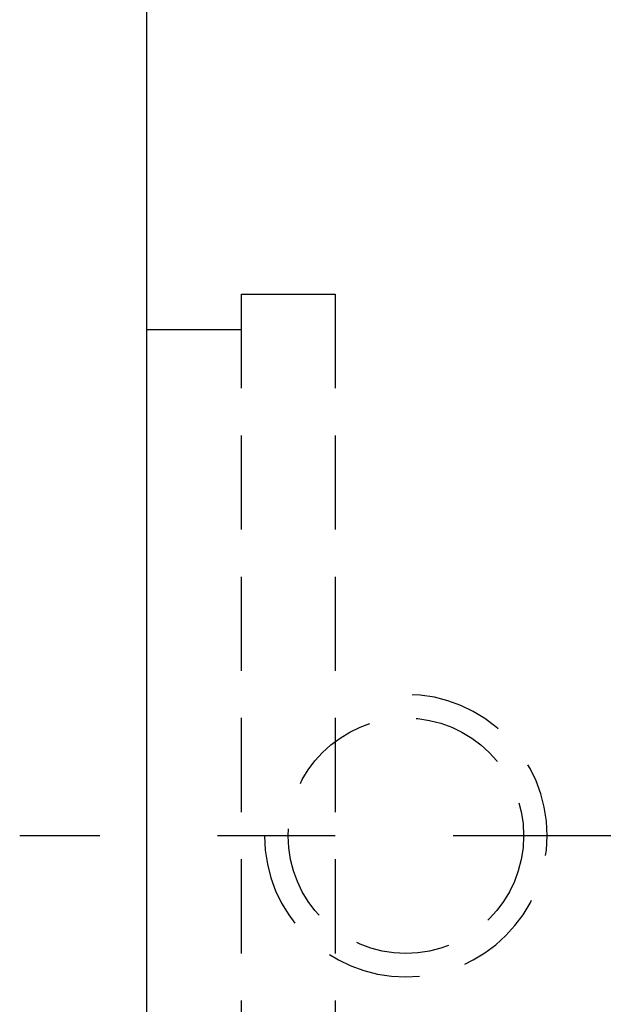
# Model space of a CAD drawing. Extents: x 629 to 797, y 78 to 153.
# Tile 3 of 48: x 735 to 747, y 107 to 128. Entities that reach past the tile are written whole.
import ezdxf

# ---------------------------------------------------------------- set-up
doc = ezdxf.new("R2010")
doc.units = 0
doc.header["$LTSCALE"] = 2
doc.header["$MEASUREMENT"] = 0
doc.linetypes.add('CENTER', pattern=[2, 1.25, -0.25, 0.25, -0.25])
doc.linetypes.add('HID-1', pattern=[1.5, 1, -0.5])
for name, color, linetype in [('CL', 1, 'CENTER'), ('HID', 2, 'HID-1'), ('OUT', 3, 'CONTINUOUS')]:
    doc.layers.add(name, color=color, linetype=linetype)

msp = doc.modelspace()

# ---------------------------------------------------------------- linework, layer by layer
at = {"layer": 'CL', "color": 7, "ltscale": 5}
msp.add_line((796.766, 110.278, -0.2), (735.067, 110.278, -0.2), dxfattribs=at)
at = {"layer": 'HID', "color": 7}
for p, q in [((739.765, 121.778, -0.2), (739.765, 98.778, -0.2)), ((739.765, 121.778, -0.2), (741.765, 121.778, -0.2)), ((741.765, 121.778, -0.2), (741.765, 98.778, -0.2)), ((737.765, 121.028, -0.2), (739.765, 121.028, -0.2))]:
    msp.add_line(p, q, dxfattribs=at)
msp.add_circle((743.265, 110.278, -0.2), 2.5, dxfattribs=at)
msp.add_arc((743.265, 110.278, -0.2), 3, 180, 90, dxfattribs=at)
at = {"layer": 'OUT', "color": 7}
msp.add_line((737.765, 82.278, -0.2), (737.765, 138.278, -0.2), dxfattribs=at)

doc.saveas('drawing.dxf')
